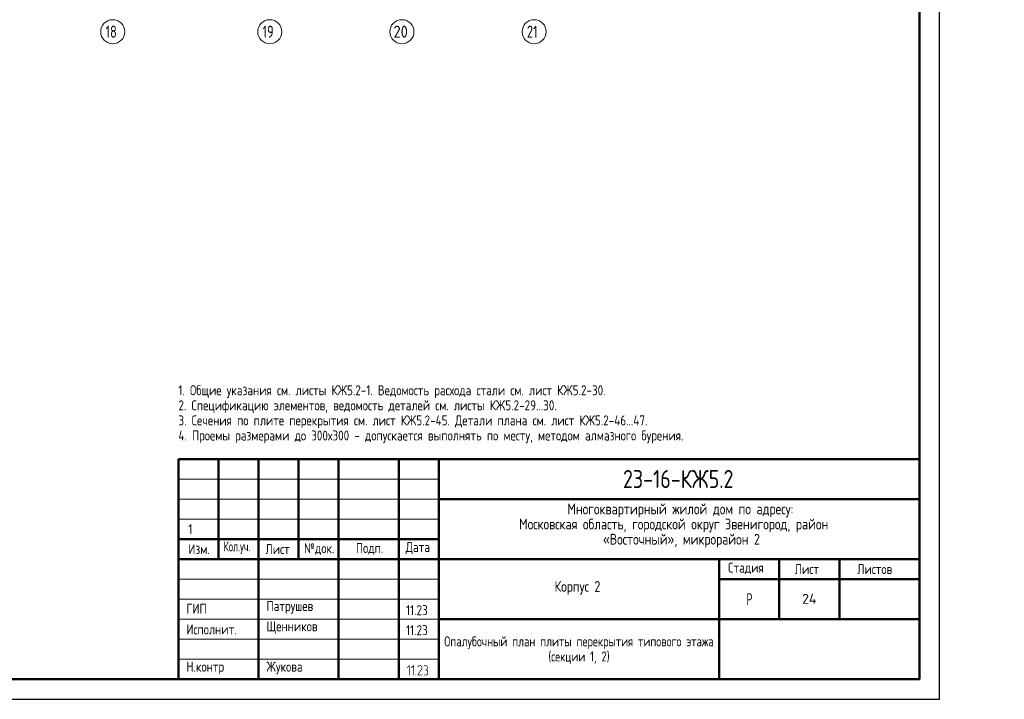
# Model space of a CAD drawing. Header units: millimetres. Extents: x 0 to 61017, y 0 to 42000.
# Tile 15 of 23: x 36438 to 61017, y 0 to 16970. Entities that reach past the tile are written whole.
import ezdxf

# ---------------------------------------------------------------- set-up
doc = ezdxf.new("R2010")
doc.units = ezdxf.units.MM
doc.linetypes.add('______5', pattern=[1100, 800, -100, 100, -100])
doc.layers.add('Standard', color=7, linetype='Continuous', lineweight=25)
doc.layers.add('Оси', color=40, linetype='______5', lineweight=18)
doc.styles.add('GOST 2.304-81', font='txt')
doc.styles.add('ISOCPEUR', font='txt')

msp = doc.modelspace()

# ---------------------------------------------------------------- hatches: boundary and pattern name
at = {"layer": 'Standard', "linetype": 'Continuous', "lineweight": 25, "transparency": 33554687}
for points in [[(46172, 610), (46172, 609), (46172, 608), (46172, 607), (46171, 606), (46171, 605), (46171, 605), (46170, 604), (46169, 603), (46168, 602), (46167, 602), (46165, 601), (46163, 601), (46163, 601), (46162, 601), (46161, 601), (46161, 602), (46160, 602), (46159, 602), (46158, 603), (46157, 603), (46156, 604), (46156, 605), (46155, 605), (46155, 606), (46155, 607), (46154, 608), (46154, 609), (46154, 610), (46154, 820), (46116, 782), (46115, 780), (46113, 780), (46112, 779), (46110, 779), (46108, 779), (46107, 780), (46105, 780), (46104, 782), (46102, 783), (46102, 785), (46101, 786), (46101, 788), (46101, 788), (46101, 789), (46101, 790), (46102, 790), (46102, 791), (46102, 792), (46103, 793), (46104, 794), (46157, 848), (46158, 849), (46160, 849), (46161, 850), (46163, 850), (46165, 850), (46166, 849), (46168, 849), (46169, 848), (46170, 847), (46170, 846), (46171, 846), (46171, 845), (46172, 844), (46172, 843), (46172, 842), (46172, 841)], [(46279, 610), (46279, 609), (46278, 608), (46278, 607), (46278, 606), (46278, 605), (46277, 605), (46277, 604), (46276, 603), (46275, 602), (46273, 602), (46272, 601), (46270, 601), (46269, 601), (46269, 601), (46268, 601), (46267, 602), (46266, 602), (46265, 602), (46265, 603), (46263, 603), (46263, 604), (46262, 605), (46262, 605), (46261, 606), (46261, 607), (46261, 608), (46261, 609), (46261, 610), (46261, 820), (46223, 782), (46221, 780), (46220, 780), (46218, 779), (46217, 779), (46215, 779), (46213, 780), (46212, 780), (46210, 782), (46209, 783), (46208, 785), (46208, 786), (46208, 788), (46208, 788), (46208, 789), (46208, 790), (46208, 790), (46209, 791), (46209, 792), (46210, 793), (46210, 794), (46263, 848), (46265, 849), (46266, 849), (46268, 850), (46269, 850), (46271, 850), (46273, 849), (46274, 849), (46276, 848), (46276, 847), (46277, 846), (46277, 846), (46278, 845), (46278, 844), (46278, 843), (46279, 842), (46279, 841)], [(46482, 601), (46376, 601), (46375, 601), (46373, 602), (46371, 603), (46370, 604), (46369, 606), (46368, 607), (46367, 609), (46367, 611), (46367, 612), (46368, 613), (46368, 614), (46369, 615), (46466, 763), (46470, 770), (46473, 776), (46474, 779), (46474, 782), (46475, 786), (46475, 789), (46475, 791), (46475, 793), (46474, 795), (46474, 798), (46473, 800), (46473, 802), (46472, 804), (46471, 805), (46470, 807), (46469, 809), (46468, 811), (46467, 813), (46465, 814), (46464, 816), (46462, 818), (46460, 819), (46459, 821), (46457, 822), (46455, 823), (46453, 824), (46451, 826), (46449, 827), (46447, 828), (46445, 828), (46443, 829), (46441, 830), (46439, 831), (46436, 831), (46434, 831), (46432, 832), (46430, 832), (46428, 832), (46424, 832), (46421, 831), (46418, 831), (46416, 830), (46413, 829), (46410, 828), (46407, 827), (46405, 825), (46402, 823), (46400, 821), (46397, 819), (46395, 816), (46393, 813), (46391, 809), (46389, 806), (46388, 802), (46387, 800), (46386, 799), (46385, 798), (46384, 798), (46384, 797), (46382, 797), (46381, 796), (46380, 796), (46378, 796), (46376, 797), (46374, 797), (46373, 798), (46372, 799), (46372, 800), (46371, 800), (46371, 801), (46371, 802), (46370, 803), (46370, 804), (46370, 805), (46371, 808), (46372, 811), (46373, 813), (46374, 816), (46375, 818), (46376, 820), (46378, 823), (46379, 825), (46380, 827), (46382, 829), (46383, 831), (46385, 832), (46387, 834), (46388, 836), (46390, 837), (46392, 839), (46394, 840), (46398, 843), (46401, 844), (46405, 846), (46409, 848), (46413, 849), (46418, 849), (46422, 850), (46427, 850), (46430, 850), (46433, 850), (46436, 849), (46439, 849), (46442, 848), (46445, 848), (46448, 847), (46451, 846), (46454, 845), (46456, 843), (46459, 842), (46462, 840), (46464, 839), (46467, 837), (46470, 835), (46472, 833), (46475, 830), (46477, 828), (46479, 825), (46481, 823), (46483, 820), (46485, 818), (46487, 815), (46488, 812), (46489, 810), (46490, 807), (46491, 804), (46492, 801), (46492, 798), (46493, 795), (46493, 792), (46493, 789), (46493, 784), (46492, 780), (46492, 776), (46490, 772), (46490, 770), (46489, 767), (46488, 765), (46487, 763), (46486, 760), (46484, 758), (46483, 755), (46481, 753), (46393, 619), (46482, 619), (46484, 619), (46486, 618), (46487, 618), (46488, 616), (46490, 615), (46491, 613), (46491, 612), (46491, 610), (46491, 609), (46491, 607), (46490, 606), (46489, 604), (46488, 603), (46488, 603), (46487, 602), (46486, 602), (46485, 602), (46484, 601), (46483, 601)], [(46605, 737), (46608, 736), (46611, 734), (46614, 732), (46616, 730), (46619, 727), (46621, 724), (46623, 722), (46625, 718), (46627, 715), (46629, 712), (46630, 708), (46632, 705), (46633, 701), (46633, 697), (46634, 694), (46634, 690), (46634, 655), (46634, 652), (46633, 649), (46633, 646), (46633, 644), (46632, 641), (46631, 639), (46631, 636), (46630, 634), (46629, 632), (46627, 629), (46626, 627), (46625, 625), (46623, 623), (46622, 621), (46620, 619), (46618, 617), (46616, 615), (46614, 613), (46612, 611), (46610, 610), (46608, 609), (46605, 607), (46603, 606), (46601, 605), (46598, 604), (46596, 603), (46594, 603), (46591, 602), (46588, 602), (46586, 602), (46583, 601), (46580, 601), (46536, 601), (46534, 601), (46532, 602), (46531, 603), (46529, 604), (46528, 605), (46528, 607), (46527, 608), (46527, 610), (46527, 611), (46528, 613), (46528, 614), (46529, 616), (46530, 616), (46530, 617), (46531, 618), (46532, 618), (46533, 619), (46534, 619), (46535, 619), (46536, 619), (46580, 619), (46584, 619), (46588, 620), (46591, 620), (46594, 622), (46597, 623), (46600, 625), (46603, 627), (46606, 629), (46608, 632), (46610, 635), (46612, 638), (46613, 641), (46615, 644), (46615, 647), (46616, 651), (46616, 655), (46616, 690), (46616, 694), (46615, 697), (46615, 701), (46613, 704), (46612, 707), (46610, 710), (46608, 713), (46606, 715), (46603, 718), (46600, 720), (46597, 722), (46594, 723), (46591, 724), (46588, 725), (46584, 726), (46580, 726), (46571, 726), (46569, 726), (46568, 726), (46566, 727), (46565, 728), (46564, 730), (46563, 731), (46563, 733), (46563, 735), (46563, 736), (46563, 737), (46564, 738), (46565, 740), (46565, 741), (46566, 742), (46567, 742), (46567, 743), (46568, 743), (46569, 743), (46570, 743), (46571, 743), (46575, 743), (46579, 744), (46582, 745), (46585, 746), (46588, 747), (46591, 749), (46594, 751), (46597, 754), (46599, 756), (46601, 759), (46603, 762), (46604, 765), (46606, 768), (46606, 772), (46607, 775), (46607, 779), (46607, 797), (46607, 800), (46606, 804), (46606, 807), (46604, 810), (46603, 814), (46601, 816), (46599, 819), (46597, 822), (46594, 824), (46591, 826), (46588, 828), (46585, 830), (46582, 831), (46579, 832), (46575, 832), (46571, 832), (46536, 832), (46534, 832), (46532, 833), (46531, 834), (46529, 835), (46528, 836), (46528, 838), (46527, 839), (46527, 841), (46527, 842), (46528, 844), (46528, 845), (46529, 847), (46530, 847), (46530, 848), (46531, 849), (46532, 849), (46533, 850), (46534, 850), (46535, 850), (46536, 850), (46571, 850), (46574, 850), (46577, 850), (46580, 849), (46582, 849), (46585, 849), (46587, 848), (46590, 847), (46592, 846), (46594, 845), (46597, 844), (46599, 843), (46601, 841), (46603, 840), (46605, 838), (46607, 836), (46609, 835), (46611, 833), (46613, 831), (46614, 829), (46616, 826), (46617, 824), (46619, 822), (46620, 820), (46621, 817), (46622, 815), (46622, 812), (46623, 810), (46624, 807), (46624, 805), (46624, 802), (46625, 799), (46625, 797), (46625, 779), (46625, 773), (46625, 772), (46625, 771), (46625, 770), (46624, 770), (46624, 768), (46624, 767), (46623, 767), (46623, 766), (46623, 764), (46622, 761), (46621, 759), (46620, 756), (46618, 753), (46617, 751), (46615, 749), (46614, 746), (46612, 744), (46610, 742), (46608, 740)], [(46323, 619), (46324, 619), (46326, 618), (46327, 618), (46329, 616), (46330, 615), (46331, 613), (46332, 612), (46332, 610), (46332, 609), (46331, 607), (46330, 606), (46329, 604), (46329, 603), (46328, 603), (46327, 602), (46327, 602), (46326, 602), (46325, 601), (46324, 601), (46323, 601), (46321, 601), (46319, 602), (46317, 603), (46316, 604), (46315, 605), (46314, 607), (46314, 608), (46314, 610), (46314, 611), (46314, 613), (46315, 614), (46316, 616), (46317, 616), (46317, 617), (46318, 618), (46319, 618), (46320, 619), (46321, 619), (46322, 619)]]:
    msp.add_hatch(color=7, dxfattribs=at).paths.add_polyline_path(points, flags=16)

# ---------------------------------------------------------------- linework, layer by layer
at = {"layer": 'Standard', "color": 7, "linetype": 'Continuous', "lineweight": 50, "transparency": 33554687}
for p, q in [((40400, 500), (40400, 6000)), ((40400, 6000), (58900, 6000)), ((41400, 3500), (41400, 6000)), ((42400, 500), (42400, 6000)), ((43400, 3500), (43400, 6000)), ((44400, 500), (44400, 6000)), ((45900, 500), (45900, 6000)), ((46900, 500), (46900, 6000)), ((46900, 5000), (58900, 5000)), ((40400, 4000), (46900, 4000)), ((40400, 4000), (46900, 4000)), ((40400, 3500), (46900, 3500)), ((40400, 3500), (46900, 3500)), ((46900, 3500), (58900, 3500)), ((53900, 2000), (53900, 3500)), ((55400, 2000), (55400, 3500)), ((56900, 2000), (56900, 3500)), ((53900, 3000), (58900, 3000)), ((46900, 2000), (58900, 2000)), ((53900, 500), (53900, 2000)), ((53900, 500), (53900, 2000))]:
    msp.add_line(p, q, dxfattribs=at)
at = {"layer": 'Standard', "color": 7, "linetype": 'Continuous', "lineweight": 25, "transparency": 33554687}
for p, q in [((58900, 500), (58900, 6000)), ((40400, 500), (58900, 500)), ((40400, 500), (58900, 500)), ((40400, 500), (58900, 500))]:
    msp.add_line(p, q, dxfattribs=at)
at = {"layer": 'Standard', "color": 7, "linetype": 'Continuous', "lineweight": 13, "transparency": 33554687}
for p, q in [((40400, 5500), (46900, 5500)), ((40400, 5000), (46900, 5000)), ((40400, 4500), (46900, 4500)), ((40400, 3000), (46900, 3000)), ((40400, 2500), (46900, 2500)), ((40400, 2500), (46900, 2500)), ((40400, 2000), (46900, 2000)), ((40400, 2000), (46900, 2000)), ((40400, 1500), (46900, 1500)), ((40400, 1000), (46900, 1000))]:
    msp.add_line(p, q, dxfattribs=at)
msp.add_lwpolyline([(0, 0), (59400, 0), (59400, 42000), (0, 42000), (0, 0)], close=True, dxfattribs=at)
at = {"layer": 'Standard', "color": 7, "linetype": 'Continuous', "lineweight": -3, "transparency": 33554687}
msp.add_lwpolyline([(0, 42000), (0, 0), (59400, 0), (59400, 42000), (0, 42000)], dxfattribs=at)
at = {"layer": 'Standard', "color": 7, "linetype": 'Continuous', "lineweight": 25, "transparency": 33554687}
for points in [[(0, 42000), (0, 0), (59400, 0), (59400, 42000), (0, 42000)], [(58900, 6000), (40400, 6000), (40400, 500), (58900, 500), (58900, 6000)]]:
    msp.add_lwpolyline(points, dxfattribs=at)
at = {"layer": 'Standard', "color": 7, "linetype": 'Continuous', "lineweight": 13, "transparency": 33554687}
msp.add_lwpolyline([(59400, 42000), (0, 42000), (0, 0), (59400, 0), (59400, 42000)], dxfattribs=at)
at = {"layer": 'Standard', "color": 7, "linetype": 'Continuous', "lineweight": 50, "transparency": 33554687}
msp.add_lwpolyline([(2000, 41500), (58900, 41500), (58900, 500), (2000, 500), (2000, 41500)], close=True, dxfattribs=at)
at = {"layer": 'Оси', "color": 7, "linetype": 'Continuous', "lineweight": 13, "transparency": 33554687}
for centre in [(38760, 16670), (42680, 16670), (45980, 16670), (49280, 16670)]:
    msp.add_circle(centre, 300, dxfattribs=at)

# ---------------------------------------------------------------- texts
at = {"layer": 'Standard', "color": 7, "linetype": 'Continuous', "lineweight": 25, "transparency": 33554687, "attachment_point": 7}
for s, insert, char_height, width, style in [('\\W0.75;21', (49100, 16520), 300, 472.29, 'ISOCPEUR'), ('Многоквартирный\\~жилой\\~дом\\~по\\~адресу:\\~', (50110, 4545), 270, 5717.07, 'GOST 2.304-81'), ('1', (40648, 4125), 250, 231.56, 'GOST 2.304-81'), ('Московская\\~область,\\~городской\\~округ\\~Звенигород,\\~район\\~', (48904, 4167), 270, 8136.21, 'GOST 2.304-81'), ('Изм.', (40648, 3625), 250, 631.15, 'GOST 2.304-81'), ('Лист', (42571, 3625), 250, 782.23, 'GOST 2.304-81'), ('№док.', (43535, 3607), 250, 853.39, 'GOST 2.304-81'), ('Подп.', (44831, 3614), 250, 764.53, 'GOST 2.304-81'), ('Дата', (46073, 3625), 250, 782.22, 'GOST 2.304-81'), ('«Восточный»,\\~микрорайон\\~2', (50997, 3789), 270, 3952.82, 'GOST 2.304-81'), ('\\W0.83;Кол.уч.', (41527, 3625), 250, 799.96, 'GOST 2.304-81'), ('Стадия', (54121, 3125), 250, 1031.11, 'GOST 2.304-81'), ('Лист', (55784, 3125), 250, 782.22, 'GOST 2.304-81'), ('Листов', (57343, 3125), 250, 1066.5, 'GOST 2.304-81'), ('Корпус\\~2', (49788, 2610), 270, 1362.87, 'GOST 2.304-81'), ('ГИП', (40600, 2137), 250, 586.8, 'GOST 2.304-81'), ('Патрушев', (42600, 2137), 250, 1386.36, 'GOST 2.304-81'), ('\\W0.77;Р', (54577, 2350), 300, 262.92, 'GOST 2.304-81'), ('11.23', (46083, 2101), 250, 693.37, 'GOST 2.304-81'), ('Исполнит.', (40600, 1622), 250, 1386.36, 'GOST 2.304-81'), ('Щенников', (42600, 1631), 250, 1333.08, 'GOST 2.304-81'), ('11.23', (46083, 1601), 250, 693.37, 'GOST 2.304-81'), ('Н.контр', (40600, 622), 250, 1102.08, 'GOST 2.304-81'), ('Жукова', (42600, 622), 250, 1031.11, 'GOST 2.304-81')]:
    msp.add_mtext(s, dxfattribs=dict(at, insert=insert, char_height=char_height, width=width, style=style))
at = {"layer": 'Standard', "color": 7, "linetype": 'Continuous', "lineweight": 25, "transparency": 33554687, "char_height": 250, "line_spacing_factor": 0.903614}
for s, insert, width, attachment_point in [('\\A1;{\\fGOST 2.304-81|i0|b0;\\H250.000000;\\W1.000000;\\C7;1. Общие указания см. листы КЖ5.2-1. Ведомость расхода стали см. лист КЖ5.2-30.}\\P{\\fGOST 2.304-81|i0|b0;\\H250.000000;\\W1.000000;\\C7;2. Спецификацию элементов, ведомость деталей см. листы КЖ5.2-29...30.}\\P{\\fGOST 2.304-81|i0|b0;\\H250.000000;\\W1.000000;\\C7;3. Сечения по плите перекрытия см. лист КЖ5.2-45. Детали плана см. лист КЖ5.2-46...47.}\\P{\\fGOST 2.304-81|i0|b0;\\H250.000000;\\W1.000000;\\C7;4. Проемы размерами до 300х300 - допускается выполнять по месту, методом алмазного бурения.}\\P', (40400, 7842), 15666.88, 1), ('\\A1;{\\fGOST 2.304-81|i0|b0;\\H250.000000;\\W0.952381;\\C7;Опалубочный план плиты перекрытия типового этажа}\\P{\\fGOST 2.304-81|i0|b0;\\H250.000000;\\W0.952381;\\C7;(секции 1, 2)}\\P', (50400, 1571), 8087.5, 2)]:
    msp.add_mtext(s, dxfattribs=dict(at, insert=insert, width=width, attachment_point=attachment_point))
at = {"layer": 'Standard', "color": 7, "linetype": 'Continuous', "lineweight": 50, "transparency": 33554687, "insert": (51498, 5275), "char_height": 450, "width": 3038.67, "attachment_point": 7, "style": 'GOST 2.304-81'}
msp.add_mtext('23-16-КЖ5.2', dxfattribs=at)
at = {"layer": 'Standard', "color": 7, "linetype": 'Continuous', "lineweight": 13, "transparency": 33554687, "insert": (56150, 2510), "char_height": 250, "width": 485.29, "attachment_point": 5, "style": 'ISOCPEUR'}
msp.add_mtext('\\A1;{\\fISOCPEUR|i0|b0;\\H250.000000;\\W1.000000;\\C7;24}\\P', dxfattribs=at)
at = {"layer": 'Оси', "color": 7, "linetype": 'Continuous', "lineweight": 25, "transparency": 33554687, "char_height": 300, "attachment_point": 7, "style": 'ISOCPEUR'}
for s, insert, width in [('\\W0.75;18', (38580, 16520), 472.28), ('\\W0.75;19', (42500, 16520), 472.29), ('\\W0.87;20', (45770, 16520), 550.81)]:
    msp.add_mtext(s, dxfattribs=dict(at, insert=insert, width=width))

doc.saveas('drawing.dxf')
